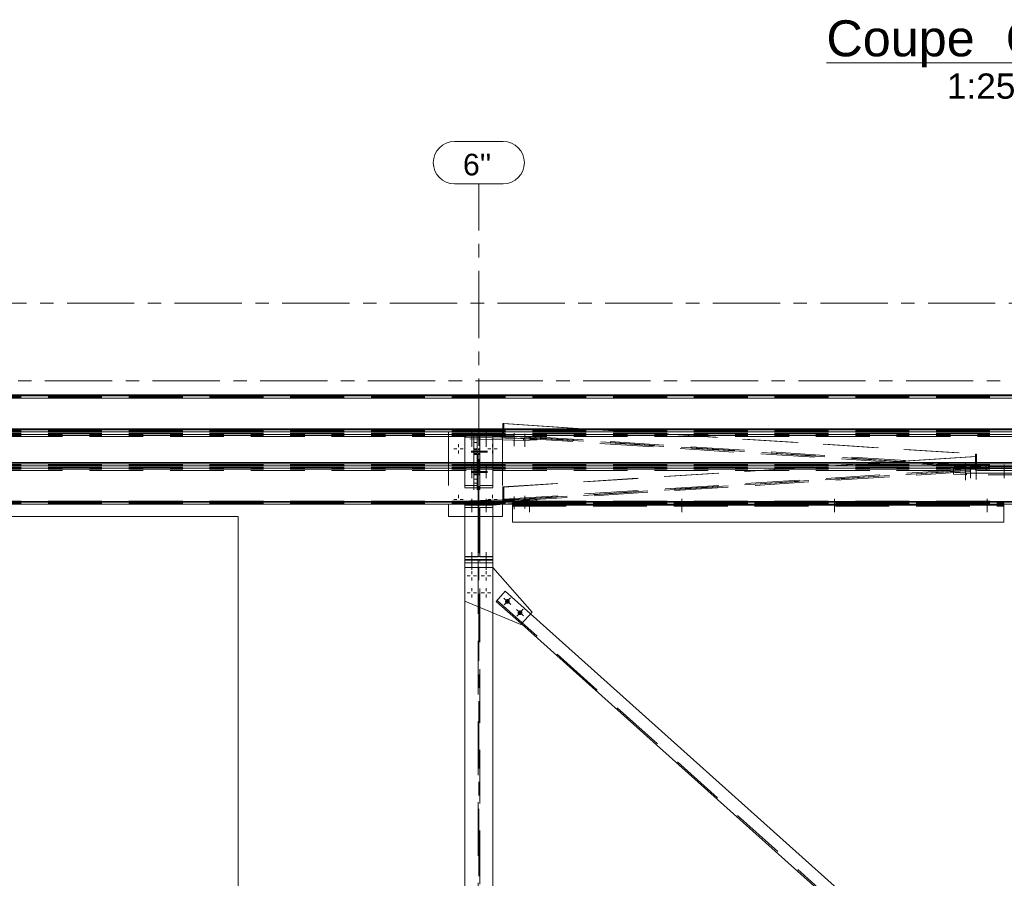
# Model space of a CAD drawing. Header units: millimetres. Extents: x 3 to 1173, y 5 to 825.
# Tile 3 of 22: x 192 to 308, y 331 to 432. Entities that reach past the tile are written whole.
import ezdxf

# ---------------------------------------------------------------- set-up
doc = ezdxf.new("R2010")
doc.units = ezdxf.units.MM
doc.linetypes.add('AXES', pattern=[12.7, 7.9375, -1.5875, 1.5875, -1.5875])
doc.linetypes.add('INTERROMPUX2', pattern=[9.525, 6.35, -3.175])
for name, color, linetype, lineweight in [('Autre type objet', 1, 'Continuous', 0), ('Boulon', 7, 'Continuous', 0), ('Classe 1', 7, 'Continuous', 0), ('Classe 2', 1, 'Continuous', 0), ('Maillage', 1, 'Continuous', 0)]:
    doc.layers.add(name, color=color, linetype=linetype, lineweight=lineweight)
doc.styles.add('ARIAL', font='ARIAL.TTF')

# ---------------------------------------------------------------- blocks, each defined once
blk = doc.blocks.new('*A147')
at = {"layer": 'Maillage', "linetype": 'AXES', "lineweight": 0}
blk.add_line((19.72, 398.45), (618.6, 398.45), dxfattribs=at)
blk = doc.blocks.new('*A150')
at = {"layer": 'Maillage', "linetype": 'AXES', "lineweight": 0}
blk.add_line((42.52, 389.25), (568.84, 389.25), dxfattribs=at)
blk = doc.blocks.new('*A151')
at = {"layer": 'Classe 1', "linetype": 'Continuous', "lineweight": 0}
for p, q in [((217.72, 373.25), (138.12, 373.25)), ((217.72, 261.25), (217.72, 373.25))]:
    blk.add_line(p, q, dxfattribs=at)
blk = doc.blocks.new('*A152')
at = {"layer": 'Classe 2', "linetype": 'INTERROMPUX2', "lineweight": 0}
for p, q in [((90.52, 387.37), (520.84, 387.37)), ((90.52, 387.3), (520.84, 387.3)), ((90.52, 387.3), (520.84, 387.3)), ((90.52, 383.08), (520.84, 383.08)), ((90.52, 383.01), (520.84, 383.01)), ((90.52, 383.01), (520.84, 383.01)), ((520.84, 382.94), (90.52, 382.94)), ((90.52, 382.83), (520.84, 382.83)), ((520.84, 382.69), (90.52, 382.69))]:
    blk.add_line(p, q, dxfattribs=at)
at = {"layer": 'Classe 2', "linetype": 'Continuous', "lineweight": 0}
for p, q in [((92.72, 387.62), (518.64, 387.62)), ((92.72, 387.48), (518.64, 387.48)), ((92.72, 387.23), (518.64, 387.23))]:
    blk.add_line(p, q, dxfattribs=at)
blk = doc.blocks.new('*A153')
at = {"layer": 'Classe 2', "linetype": 'Continuous', "lineweight": 0}
for p, q in [((92.72, 383.62), (518.64, 383.62)), ((92.72, 383.49), (518.64, 383.49)), ((92.72, 383.24), (518.64, 383.24))]:
    blk.add_line(p, q, dxfattribs=at)
at = {"layer": 'Classe 2', "linetype": 'INTERROMPUX2', "lineweight": 0}
for p, q in [((90.52, 383.37), (520.84, 383.37)), ((90.52, 383.31), (520.84, 383.31)), ((90.52, 383.3), (520.84, 383.3)), ((90.52, 379.08), (520.84, 379.08)), ((90.52, 379.02), (520.84, 379.02)), ((90.52, 379.01), (520.84, 379.01)), ((520.84, 378.95), (90.52, 378.95)), ((90.52, 378.83), (520.84, 378.83)), ((520.84, 378.7), (90.52, 378.7))]:
    blk.add_line(p, q, dxfattribs=at)
blk = doc.blocks.new('*A156')
at = {"layer": 'Classe 2', "linetype": 'Continuous', "lineweight": 0}
for p, q in [((90.52, 379.63), (520.84, 379.63)), ((90.52, 379.49), (520.84, 379.49)), ((90.52, 379.24), (520.84, 379.24)), ((90.52, 375.01), (520.84, 375.01)), ((520.84, 374.95), (90.52, 374.95)), ((90.52, 374.7), (244.48, 374.7)), ((368.43, 374.7), (247.81, 374.7))]:
    blk.add_line(p, q, dxfattribs=at)
at = {"layer": 'Classe 2', "linetype": 'INTERROMPUX2', "lineweight": 0}
for p, q in [((90.52, 379.37), (520.84, 379.37)), ((90.52, 379.31), (520.84, 379.31)), ((90.52, 379.3), (520.84, 379.3)), ((90.52, 375.08), (520.84, 375.08)), ((90.52, 375.02), (520.84, 375.02)), ((90.52, 374.83), (520.84, 374.83)), ((244.48, 374.7), (247.81, 374.7))]:
    blk.add_line(p, q, dxfattribs=at)
blk = doc.blocks.new('*A158')
at = {"layer": 'Classe 2', "linetype": 'INTERROMPUX2', "lineweight": 0}
for p, q in [((249.22, 364.44), (248.15, 363.24)), ((249.22, 364.44), (252.2, 361.77)), ((248.15, 363.24), (251.13, 360.58)), ((248.26, 363.36), (367.02, 257.06))]:
    blk.add_line(p, q, dxfattribs=at)
at = {"layer": 'Classe 2', "linetype": 'Continuous', "lineweight": 0}
for p, q in [((252.2, 361.77), (297.92, 320.85)), ((251.13, 360.58), (295.52, 320.85))]:
    blk.add_line(p, q, dxfattribs=at)
blk = doc.blocks.new('*A164')
at = {"layer": 'Classe 2', "linetype": 'Continuous', "lineweight": 0}
for p, q in [((293.74, 379.63), (304.73, 380.33)), ((293.95, 379.63), (304.85, 380.33)), ((304.73, 380.33), (304.85, 380.33)), ((304.85, 380.33), (304.85, 379.63))]:
    blk.add_line(p, q, dxfattribs=at)
at = {"layer": 'Classe 2', "linetype": 'INTERROMPUX2', "lineweight": 0}
for p, q in [((304.73, 378.74), (304.73, 380.33)), ((248.96, 376.74), (293.74, 379.63)), ((249.08, 376.73), (293.95, 379.63)), ((249.08, 375.3), (304.85, 378.89)), ((250.2, 375.25), (305.97, 378.84)), ((304.85, 379.63), (304.85, 378.89)), ((304.85, 378.89), (305.97, 378.84)), ((305.97, 378.84), (305.97, 378.68)), ((248.96, 375.14), (304.73, 378.74)), ((250.2, 375.09), (305.97, 378.68)), ((305.97, 378.68), (304.73, 378.74)), ((249.08, 376.73), (248.96, 376.74)), ((248.96, 376.74), (248.96, 375.14)), ((249.08, 375.3), (249.08, 376.73)), ((250.2, 375.25), (249.08, 375.3)), ((248.96, 375.14), (250.2, 375.09)), ((250.2, 375.09), (250.2, 375.25))]:
    blk.add_line(p, q, dxfattribs=at)
blk = doc.blocks.new('*A167')
at = {"layer": 'Classe 2', "linetype": 'INTERROMPUX2', "lineweight": 0}
for p, q in [((250.08, 374.84), (250.08, 374.7)), ((250.08, 374.84), (308.08, 374.84)), ((308.08, 374.72), (250.08, 374.72)), ((250.08, 374.48), (308.08, 374.48)), ((308.08, 374.84), (308.08, 374.48))]:
    blk.add_line(p, q, dxfattribs=at)
at = {"layer": 'Classe 2', "linetype": 'Continuous', "lineweight": 0}
for p, q in [((250.08, 372.6), (250.08, 374.7)), ((250.08, 374.6), (308.08, 374.6)), ((308.08, 374.7), (308.08, 372.6)), ((308.08, 372.6), (250.08, 372.6))]:
    blk.add_line(p, q, dxfattribs=at)
blk = doc.blocks.new('*A184')
at = {"layer": 'Boulon', "linetype": 'INTERROMPUX2', "lineweight": 0}
for p, q in [((252.08, 375.35), (252.08, 373.85)), ((270.08, 375.35), (270.08, 373.85)), ((288.08, 375.35), (288.08, 373.85)), ((306.08, 375.35), (306.08, 373.85))]:
    blk.add_line(p, q, dxfattribs=at)
at = {"layer": 'Boulon', "linetype": 'Continuous', "lineweight": 0}
for p, q in [((252.08, 375.28), (252.08, 373.78)), ((270.08, 375.28), (270.08, 373.78)), ((288.08, 375.28), (288.08, 373.78)), ((306.08, 375.28), (306.08, 373.78))]:
    blk.add_line(p, q, dxfattribs=at)
blk = doc.blocks.new('*A187')
at = {"layer": 'Classe 2', "linetype": 'INTERROMPUX2', "lineweight": 0}
for p, q in [((244.48, 383.04), (244.48, 374.69)), ((244.48, 383.04), (247.76, 383.04)), ((246.02, 382.75), (244.48, 382.75)), ((246.02, 374.3), (246.02, 382.75)), ((247.76, 382.75), (246.22, 382.75)), ((246.22, 382.75), (246.22, 374.3)), ((247.76, 383.04), (247.76, 374.69)), ((244.48, 376.93), (246.02, 376.93)), ((244.48, 376.63), (247.76, 376.63)), ((246.22, 376.93), (247.76, 376.93)), ((244.48, 374.95), (244.48, 374.69)), ((247.76, 374.95), (247.76, 374.6))]:
    blk.add_line(p, q, dxfattribs=at)
at = {"layer": 'Classe 2', "linetype": 'Continuous', "lineweight": 0}
for p, q in [((244.48, 374.69), (244.48, 374.3)), ((244.48, 374.6), (247.76, 374.6)), ((244.48, 374.3), (244.48, 368.19)), ((244.48, 374.3), (246.02, 374.3)), ((246.02, 374.3), (246.02, 368.49)), ((246.22, 374.3), (247.76, 374.3)), ((246.22, 374.3), (246.22, 368.49)), ((247.76, 374.69), (247.76, 368.19)), ((244.48, 368.49), (246.02, 368.49)), ((246.22, 368.49), (247.76, 368.49)), ((244.48, 368.19), (247.76, 368.19))]:
    blk.add_line(p, q, dxfattribs=at)
blk = doc.blocks.new('*A188')
at = {"layer": 'Classe 2', "linetype": 'INTERROMPUX2', "lineweight": 0}
for p, q in [((244.48, 368.12), (247.76, 368.12)), ((244.48, 367.8), (244.48, 368.12)), ((244.48, 368.12), (244.48, 367.8)), ((244.48, 368.11), (246.02, 368.11)), ((244.48, 367.8), (244.48, 367.79)), ((244.48, 367.8), (244.48, 367.8)), ((244.48, 367.8), (244.48, 367.8)), ((244.48, 367.8), (246.02, 367.8)), ((246.02, 368.11), (246.02, 253.65)), ((246.22, 253.65), (246.22, 368.11)), ((246.22, 368.11), (247.76, 368.11)), ((246.22, 367.8), (247.76, 367.8)), ((247.76, 368.12), (247.76, 367.8)), ((247.76, 367.8), (247.76, 367.8))]:
    blk.add_line(p, q, dxfattribs=at)
at = {"layer": 'Classe 2', "linetype": 'Continuous', "lineweight": 0}
for p, q in [((244.48, 367.8), (244.48, 253.65)), ((244.48, 367.79), (247.76, 367.79)), ((247.76, 367.8), (247.76, 253.65))]:
    blk.add_line(p, q, dxfattribs=at)
blk = doc.blocks.new('*A189')
at = {"layer": 'Boulon', "linetype": 'INTERROMPUX2', "lineweight": 0}
for p, q in [((250.27, 375.63), (250.27, 374.11)), ((251.53, 375.71), (251.53, 374.2))]:
    blk.add_line(p, q, dxfattribs=at)
blk = doc.blocks.new('*A190')
at = {"layer": 'Boulon', "linetype": 'Continuous', "lineweight": 0}
for p, q in [((245.28, 375.35), (245.28, 373.85)), ((245.28, 375.28), (245.28, 373.78)), ((246.96, 375.35), (246.96, 373.85)), ((246.96, 375.28), (246.96, 373.78))]:
    blk.add_line(p, q, dxfattribs=at)
blk = doc.blocks.new('*A191')
at = {"layer": 'Boulon', "linetype": 'Continuous', "lineweight": 0}
for p, q in [((245.28, 375.35), (245.28, 373.85)), ((246.96, 375.35), (246.96, 373.85))]:
    blk.add_line(p, q, dxfattribs=at)
blk = doc.blocks.new('*A192')
at = {"layer": 'Classe 2', "linetype": 'INTERROMPUX2', "lineweight": 0}
for p, q in [((251.38, 375.29), (244.48, 375.11)), ((252.94, 375.22), (251.38, 375.29)), ((251.38, 375.29), (251.38, 375.09)), ((244.48, 374.79), (244.48, 375.11)), ((244.48, 374.91), (251.38, 375.09)), ((244.48, 374.69), (244.48, 374.59)), ((247.76, 374.59), (244.48, 374.59)), ((247.76, 374.69), (247.76, 374.59)), ((247.81, 374.8), (252.94, 375.22)), ((249.02, 374.7), (252.94, 375.02)), ((251.38, 375.09), (252.94, 375.02)), ((252.94, 375.02), (252.94, 375.22))]:
    blk.add_line(p, q, dxfattribs=at)
at = {"layer": 'Classe 2', "linetype": 'Continuous', "lineweight": 0}
for p, q in [((244.48, 374.8), (244.48, 374.79)), ((244.48, 374.79), (247.76, 374.79)), ((244.48, 374.79), (244.48, 374.69)), ((247.76, 374.79), (247.81, 374.8)), ((247.76, 374.79), (247.76, 374.69)), ((247.76, 374.59), (249.02, 374.7))]:
    blk.add_line(p, q, dxfattribs=at)
blk = doc.blocks.new('*A193')
at = {"layer": 'Boulon', "linetype": 'Continuous', "lineweight": 0}
for p, q in [((245.28, 369.06), (245.28, 367.14)), ((245.28, 368.89), (245.28, 366.97)), ((246.96, 369.06), (246.96, 367.14)), ((246.96, 368.89), (246.96, 366.97))]:
    blk.add_line(p, q, dxfattribs=at)
blk = doc.blocks.new('*A194')
at = {"layer": 'Classe 2', "linetype": 'INTERROMPUX2', "lineweight": 0}
for p, q in [((244.48, 368.19), (244.48, 368.52)), ((244.48, 368.2), (244.48, 368.52)), ((244.48, 368.52), (247.76, 368.52)), ((247.76, 368.19), (247.76, 368.52)), ((247.76, 368.52), (247.76, 368.2)), ((247.76, 368.2), (244.48, 368.2)), ((244.48, 368.2), (244.48, 368.19)), ((244.48, 368.12), (247.76, 368.12)), ((247.76, 368.2), (247.76, 368.19))]:
    blk.add_line(p, q, dxfattribs=at)
at = {"layer": 'Classe 2', "linetype": 'Continuous', "lineweight": 0}
for p, q in [((244.48, 368.19), (244.48, 367.8)), ((244.48, 367.8), (247.76, 367.8)), ((247.76, 368.19), (247.76, 367.8))]:
    blk.add_line(p, q, dxfattribs=at)
blk = doc.blocks.new('*A201')
at = {"layer": 'Boulon', "linetype": 'Continuous', "lineweight": 0}
for p, q in [((244.72, 366.25), (245.09, 366.25)), ((245.28, 366.81), (245.28, 366.43)), ((245.28, 365.69), (245.28, 366.06)), ((245.84, 366.25), (245.47, 366.25)), ((246.4, 366.25), (246.77, 366.25)), ((246.96, 366.81), (246.96, 366.43)), ((246.96, 365.69), (246.96, 366.06)), ((247.52, 366.25), (247.15, 366.25)), ((244.72, 364.25), (245.09, 364.25)), ((245.28, 364.81), (245.28, 364.43)), ((245.28, 363.69), (245.28, 364.06)), ((245.84, 364.25), (245.47, 364.25)), ((246.4, 364.25), (246.77, 364.25)), ((246.96, 364.81), (246.96, 364.43)), ((246.96, 363.69), (246.96, 364.06)), ((247.52, 364.25), (247.15, 364.25))]:
    blk.add_line(p, q, dxfattribs=at)
blk = doc.blocks.new('*A202')
at = {"layer": 'Classe 2', "linetype": 'INTERROMPUX2', "lineweight": 0}
for p, q in [((247.76, 367.25), (244.48, 367.25)), ((244.48, 367.25), (244.48, 363.25)), ((244.48, 363.25), (247.76, 361.87))]:
    blk.add_line(p, q, dxfattribs=at)
at = {"layer": 'Classe 2', "linetype": 'Continuous', "lineweight": 0}
for p, q in [((252.39, 361.98), (247.76, 367.25)), ((247.76, 361.87), (251.05, 360.49)), ((251.05, 360.49), (252.39, 361.98))]:
    blk.add_line(p, q, dxfattribs=at)
blk = doc.blocks.new('*A203')
at = {"layer": 'Boulon'}
for points in [[(249.29, 363.03), (249.28, 363.04), (249.27, 363.05), (249.26, 363.06), (249.25, 363.08), (249.24, 363.09), (249.24, 363.1), (249.23, 363.11), (249.23, 363.12), (249.22, 363.14), (249.22, 363.15), (249.21, 363.16), (249.21, 363.18), (249.21, 363.19), (249.21, 363.2), (249.2, 363.22), (249.2, 363.23), (249.2, 363.24), (249.21, 363.26), (249.21, 363.27), (249.21, 363.29), (249.21, 363.3), (249.22, 363.31), (249.22, 363.33), (249.22, 363.34), (249.23, 363.35), (249.24, 363.36), (249.24, 363.38), (249.25, 363.39), (249.26, 363.4), (249.27, 363.41), (249.28, 363.42), (249.29, 363.43), (249.29, 363.44), (249.31, 363.45), (249.32, 363.46), (249.33, 363.46), (249.34, 363.47), (249.35, 363.48), (249.36, 363.49), (249.38, 363.49), (249.39, 363.5), (249.4, 363.5), (249.41, 363.5), (249.43, 363.51), (249.44, 363.51), (249.46, 363.51), (249.47, 363.51), (249.48, 363.51), (249.5, 363.51), (249.51, 363.51), (249.52, 363.51), (249.54, 363.51), (249.55, 363.5), (249.56, 363.5), (249.58, 363.5), (249.59, 363.49), (249.6, 363.49), (249.61, 363.48), (249.63, 363.47), (249.64, 363.47), (249.65, 363.46), (249.66, 363.45), (249.67, 363.44), (249.68, 363.43), (249.69, 363.42), (249.7, 363.41), (249.71, 363.4), (249.72, 363.39), (249.72, 363.38), (249.73, 363.37), (249.74, 363.35), (249.74, 363.34), (249.75, 363.33), (249.75, 363.32), (249.76, 363.3), (249.76, 363.29), (249.76, 363.28), (249.76, 363.26), (249.76, 363.25), (249.76, 363.23), (249.76, 363.22), (249.76, 363.21), (249.76, 363.19), (249.76, 363.18), (249.76, 363.17), (249.75, 363.15), (249.75, 363.14), (249.74, 363.13), (249.74, 363.11), (249.73, 363.1), (249.73, 363.09), (249.72, 363.08), (249.71, 363.07), (249.7, 363.06), (249.69, 363.05), (249.68, 363.04), (249.67, 363.03), (249.66, 363.02), (249.65, 363.01), (249.64, 363), (249.63, 362.99), (249.62, 362.99), (249.61, 362.98), (249.59, 362.97), (249.58, 362.97), (249.57, 362.97), (249.55, 362.96), (249.54, 362.96), (249.53, 362.96), (249.51, 362.95), (249.5, 362.95), (249.49, 362.95), (249.47, 362.95), (249.46, 362.95), (249.44, 362.96), (249.43, 362.96), (249.42, 362.96), (249.4, 362.96), (249.39, 362.97), (249.38, 362.97), (249.37, 362.98), (249.35, 362.99), (249.34, 362.99), (249.33, 363), (249.32, 363.01), (249.31, 363.02), (249.3, 363.02)], [(250.78, 361.7), (250.77, 361.71), (250.76, 361.72), (250.75, 361.73), (250.74, 361.74), (250.74, 361.75), (250.73, 361.77), (250.72, 361.78), (250.72, 361.79), (250.71, 361.8), (250.71, 361.82), (250.7, 361.83), (250.7, 361.84), (250.7, 361.86), (250.7, 361.87), (250.69, 361.88), (250.69, 361.9), (250.69, 361.91), (250.7, 361.92), (250.7, 361.94), (250.7, 361.95), (250.7, 361.97), (250.71, 361.98), (250.71, 361.99), (250.72, 362), (250.72, 362.02), (250.73, 362.03), (250.73, 362.04), (250.74, 362.05), (250.75, 362.06), (250.76, 362.08), (250.77, 362.09), (250.78, 362.1), (250.79, 362.11), (250.8, 362.11), (250.81, 362.12), (250.82, 362.13), (250.83, 362.14), (250.84, 362.14), (250.85, 362.15), (250.87, 362.16), (250.88, 362.16), (250.89, 362.17), (250.9, 362.17), (250.92, 362.17), (250.93, 362.18), (250.95, 362.18), (250.96, 362.18), (250.97, 362.18), (250.99, 362.18), (251, 362.18), (251.01, 362.18), (251.03, 362.17), (251.04, 362.17), (251.05, 362.17), (251.07, 362.16), (251.08, 362.16), (251.09, 362.15), (251.1, 362.15), (251.12, 362.14), (251.13, 362.13), (251.14, 362.12), (251.15, 362.12), (251.16, 362.11), (251.17, 362.1), (251.18, 362.09), (251.19, 362.08), (251.2, 362.07), (251.21, 362.06), (251.21, 362.04), (251.22, 362.03), (251.23, 362.02), (251.23, 362.01), (251.24, 361.99), (251.24, 361.98), (251.25, 361.97), (251.25, 361.96), (251.25, 361.94), (251.25, 361.93), (251.25, 361.91), (251.25, 361.9), (251.25, 361.89), (251.25, 361.87), (251.25, 361.86), (251.25, 361.85), (251.25, 361.83), (251.24, 361.82), (251.24, 361.81), (251.23, 361.79), (251.23, 361.78), (251.22, 361.77), (251.22, 361.76), (251.21, 361.74), (251.2, 361.73), (251.19, 361.72), (251.18, 361.71), (251.17, 361.7), (251.16, 361.69), (251.15, 361.68), (251.14, 361.68), (251.13, 361.67), (251.12, 361.66), (251.11, 361.65), (251.1, 361.65), (251.08, 361.64), (251.07, 361.64), (251.06, 361.63), (251.04, 361.63), (251.03, 361.62), (251.02, 361.62), (251, 361.62), (250.99, 361.62), (250.98, 361.62), (250.96, 361.62), (250.95, 361.62), (250.94, 361.62), (250.92, 361.62), (250.91, 361.63), (250.89, 361.63), (250.88, 361.63), (250.87, 361.64), (250.86, 361.65), (250.84, 361.65), (250.83, 361.66), (250.82, 361.67), (250.81, 361.67), (250.8, 361.68), (250.79, 361.69)]]:
    blk.add_hatch(color=256, dxfattribs=at).paths.add_polyline_path(points, flags=17)
at = {"layer": 'Boulon', "linetype": 'Continuous', "lineweight": 0}
for p, q in [((249.9, 362.86), (249.07, 363.61)), ((249.86, 363.65), (249.11, 362.82)), ((251.39, 361.53), (250.56, 362.27)), ((251.35, 362.32), (250.6, 361.48))]:
    blk.add_line(p, q, dxfattribs=at)
blk = doc.blocks.new('*A205')
at = {"layer": 'Autre type objet', "linetype": 'Continuous', "lineweight": 0}
blk.add_line((287.13, 426.82), (324.63, 426.82), dxfattribs=at)
at = {"layer": 'Autre type objet', "style": 'ARIAL'}
for s, height, p in [('Coupe', 4.25, (287.13, 427.57)), ('C', 4.25, (308.28, 427.57)), ('C', 4.25, (318.31, 427.57)), ('-', 4.25, (314.59, 427.57)), ('1:25', 2.975, (301.34, 422.57))]:
    blk.add_text(s, height=height, dxfattribs=at).set_placement(p)
blk = doc.blocks.new('*A208')
at = {"layer": 'Maillage', "linetype": 'AXES', "lineweight": 0}
blk.add_line((246.12, 229.21), (246.12, 412.52), dxfattribs=at)
at = {"layer": 'Maillage', "style": 'ARIAL'}
blk.add_text("6''", height=2.55, dxfattribs=at).set_placement((244.24, 413.52))
blk = doc.blocks.new('*A209')
at = {"layer": 'Maillage', "linetype": 'Continuous', "lineweight": 0}
for p, q in [((243.24, 417.52), (248.99, 417.52)), ((243.24, 412.52), (248.99, 412.52))]:
    blk.add_line(p, q, dxfattribs=at)
for centre, start, end in [((243.24, 415.02), 90, 270), ((248.99, 415.02), 270, 90)]:
    blk.add_arc(centre, 2.5, start, end, dxfattribs=at)
blk = doc.blocks.new('*A212')
at = {"layer": 'Classe 2', "linetype": 'Continuous', "lineweight": 0}
for p, q in [((249.08, 384.23), (248.96, 384.22)), ((248.96, 384.22), (258.23, 383.62)), ((248.96, 384.22), (248.96, 383.62)), ((249.08, 384.23), (258.44, 383.62))]:
    blk.add_line(p, q, dxfattribs=at)
at = {"layer": 'Classe 2', "linetype": 'INTERROMPUX2', "lineweight": 0}
for p, q in [((248.96, 383.62), (248.96, 382.62)), ((249.08, 382.79), (249.08, 384.23)), ((258.23, 383.62), (304.73, 380.63)), ((258.44, 383.62), (304.85, 380.63)), ((250.2, 382.68), (248.96, 382.62)), ((304.73, 379.03), (248.96, 382.62)), ((249.08, 382.79), (250.2, 382.83)), ((304.85, 379.19), (249.08, 382.79)), ((305.97, 379.24), (250.2, 382.83)), ((250.2, 382.83), (250.2, 382.68)), ((305.97, 379.08), (250.2, 382.68)), ((304.85, 380.63), (304.73, 380.63)), ((304.73, 380.63), (304.73, 379.03)), ((304.85, 379.19), (304.85, 380.63)), ((304.73, 379.03), (305.97, 379.08)), ((305.97, 379.24), (304.85, 379.19)), ((305.97, 379.08), (305.97, 379.24))]:
    blk.add_line(p, q, dxfattribs=at)
blk = doc.blocks.new('*A213')
at = {"layer": 'Boulon', "linetype": 'INTERROMPUX2', "lineweight": 0}
for p, q in [((303.52, 379.66), (303.52, 378.14)), ((304.78, 379.58), (304.78, 378.06))]:
    blk.add_line(p, q, dxfattribs=at)
blk = doc.blocks.new('*A215')
at = {"layer": 'Boulon', "linetype": 'INTERROMPUX2', "lineweight": 0}
for p, q in [((304.12, 379.35), (304.12, 377.85)), ((304.12, 379.28), (304.12, 377.78)), ((308.12, 379.35), (308.12, 377.85)), ((308.12, 379.28), (308.12, 377.78)), ((312.12, 379.35), (312.12, 377.85)), ((312.12, 379.28), (312.12, 377.78))]:
    blk.add_line(p, q, dxfattribs=at)
blk = doc.blocks.new('*A216')
at = {"layer": 'Classe 2', "linetype": 'INTERROMPUX2', "lineweight": 0}
for p, q in [((303.67, 379.13), (302.11, 379.07)), ((302.11, 379.07), (302.11, 378.26)), ((302.11, 378.87), (303.67, 378.93)), ((312.57, 379.13), (303.67, 379.13)), ((303.67, 379.13), (303.67, 378.93)), ((303.67, 378.93), (312.57, 378.93)), ((314.12, 379.07), (312.57, 379.13)), ((312.57, 379.13), (312.57, 378.93)), ((312.57, 378.93), (314.12, 378.87)), ((314.12, 379.07), (314.12, 378.26)), ((302.11, 378.46), (303.67, 378.39)), ((303.67, 378.19), (302.11, 378.26)), ((303.67, 378.39), (312.57, 378.39)), ((303.67, 378.39), (303.67, 378.19)), ((312.57, 378.19), (303.67, 378.19)), ((312.57, 378.39), (314.12, 378.46)), ((312.57, 378.39), (312.57, 378.19)), ((314.12, 378.26), (312.57, 378.19))]:
    blk.add_line(p, q, dxfattribs=at)
blk = doc.blocks.new('*A218')
at = {"layer": 'Boulon', "linetype": 'INTERROMPUX2', "lineweight": 0}
for p, q in [((303.52, 379.06), (303.52, 377.55)), ((304.78, 379.15), (304.78, 377.63))]:
    blk.add_line(p, q, dxfattribs=at)
blk = doc.blocks.new('*A219')
at = {"layer": 'Boulon', "linetype": 'INTERROMPUX2', "lineweight": 0}
for p, q in [((245.28, 379.35), (245.28, 377.85)), ((245.28, 379.28), (245.28, 377.78)), ((246.96, 379.35), (246.96, 377.85)), ((246.96, 379.28), (246.96, 377.78))]:
    blk.add_line(p, q, dxfattribs=at)
blk = doc.blocks.new('*A220')
at = {"layer": 'Boulon', "linetype": 'INTERROMPUX2', "lineweight": 0}
for p, q in [((245.28, 383.35), (245.28, 381.85)), ((245.28, 383.27), (245.28, 381.78)), ((246.96, 383.35), (246.96, 381.85)), ((246.96, 383.27), (246.96, 381.78))]:
    blk.add_line(p, q, dxfattribs=at)
blk = doc.blocks.new('*A221')
at = {"layer": 'Classe 2', "linetype": 'INTERROMPUX2', "lineweight": 0}
for p, q in [((244.48, 382.93), (244.48, 382.42)), ((247.76, 382.93), (244.48, 382.93)), ((244.48, 382.73), (247.76, 382.73)), ((244.48, 382.62), (251.38, 382.44)), ((251.38, 382.24), (244.48, 382.42)), ((252.94, 382.5), (247.76, 382.93)), ((247.76, 382.93), (247.76, 382.73)), ((247.76, 382.73), (252.94, 382.3)), ((251.38, 382.44), (252.94, 382.5)), ((251.38, 382.44), (251.38, 382.24)), ((252.94, 382.3), (251.38, 382.24)), ((252.94, 382.5), (252.94, 382.3))]:
    blk.add_line(p, q, dxfattribs=at)
blk = doc.blocks.new('*A222')
at = {"layer": 'Boulon', "linetype": 'INTERROMPUX2', "lineweight": 0}
for p, q in [((250.27, 383.09), (250.27, 381.57)), ((251.53, 383.01), (251.53, 381.49))]:
    blk.add_line(p, q, dxfattribs=at)
blk = doc.blocks.new('*A223')
at = {"layer": 'Boulon', "linetype": 'INTERROMPUX2', "lineweight": 0}
for p, q in [((245.28, 382.98), (245.28, 381.48)), ((246.96, 382.98), (246.96, 381.48))]:
    blk.add_line(p, q, dxfattribs=at)
blk = doc.blocks.new('*A224')
at = {"layer": 'Boulon', "linetype": 'Continuous', "lineweight": 0}
for p, q in [((243.16, 381.25), (243.53, 381.25)), ((243.72, 381.81), (243.72, 381.43)), ((244.28, 381.25), (243.91, 381.25)), ((247.16, 381.25), (247.53, 381.25)), ((247.72, 381.81), (247.72, 381.43)), ((248.28, 381.25), (247.91, 381.25)), ((243.72, 380.69), (243.72, 381.06)), ((247.72, 380.69), (247.72, 381.06)), ((243.72, 375.81), (243.72, 375.43)), ((247.72, 375.81), (247.72, 375.43)), ((243.16, 375.25), (243.53, 375.25)), ((243.72, 374.69), (243.72, 375.06)), ((244.28, 375.25), (243.91, 375.25)), ((247.16, 375.25), (247.53, 375.25)), ((247.72, 374.69), (247.72, 375.06)), ((248.28, 375.25), (247.91, 375.25))]:
    blk.add_line(p, q, dxfattribs=at)
blk = doc.blocks.new('*A225')
at = {"layer": 'Boulon', "linetype": 'INTERROMPUX2', "lineweight": 0}
for p, q in [((245.52, 381.26), (245.92, 381.26)), ((246.02, 381.26), (246.22, 381.26)), ((245.2, 380.98), (247.12, 380.98)), ((245.52, 380.7), (245.92, 380.7)), ((246.02, 380.7), (246.22, 380.7))]:
    blk.add_line(p, q, dxfattribs=at)
blk = doc.blocks.new('*A226')
at = {"layer": 'Boulon', "linetype": 'INTERROMPUX2', "lineweight": 0}
for p, q in [((245.52, 381.13), (245.92, 381.13)), ((246.02, 381.13), (246.22, 381.13)), ((245.2, 380.85), (247.12, 380.85)), ((245.52, 380.57), (245.92, 380.57)), ((246.02, 380.57), (246.22, 380.57))]:
    blk.add_line(p, q, dxfattribs=at)
blk = doc.blocks.new('*A227')
at = {"layer": 'Boulon', "linetype": 'INTERROMPUX2', "lineweight": 0}
for p, q in [((245.52, 378.85), (245.92, 378.85)), ((246.02, 378.85), (246.22, 378.85)), ((245.2, 378.57), (247.12, 378.57)), ((245.52, 378.29), (245.92, 378.29)), ((246.02, 378.29), (246.22, 378.29))]:
    blk.add_line(p, q, dxfattribs=at)
blk = doc.blocks.new('*A228')
at = {"layer": 'Boulon', "linetype": 'INTERROMPUX2', "lineweight": 0}
for p, q in [((245.2, 378.45), (247.12, 378.45)), ((245.52, 378.73), (245.92, 378.73)), ((245.52, 378.17), (245.92, 378.17)), ((246.02, 378.73), (246.22, 378.73)), ((246.02, 378.17), (246.22, 378.17))]:
    blk.add_line(p, q, dxfattribs=at)
blk = doc.blocks.new('*A229')
at = {"layer": 'Classe 2', "linetype": 'INTERROMPUX2', "lineweight": 0}
for p, q in [((248.92, 383.25), (242.52, 383.25)), ((242.52, 383.25), (248.92, 383.25)), ((242.52, 383.25), (242.52, 374.7)), ((248.92, 383.25), (248.92, 374.69)), ((244.48, 373.25), (247.76, 373.25))]:
    blk.add_line(p, q, dxfattribs=at)
at = {"layer": 'Classe 2', "linetype": 'Continuous', "lineweight": 0}
for p, q in [((242.52, 374.7), (242.52, 373.25)), ((248.92, 374.69), (248.92, 373.25)), ((242.52, 373.25), (244.48, 373.25)), ((248.92, 373.25), (247.76, 373.25))]:
    blk.add_line(p, q, dxfattribs=at)
blk = doc.blocks.new('*A230')
at = {"layer": 'Classe 2', "linetype": 'INTERROMPUX2', "lineweight": 0}
for p, q in [((245.52, 382.74), (245.52, 373.25)), ((245.52, 382.74), (245.92, 382.74)), ((245.92, 382.74), (245.92, 373.25)), ((245.92, 381.99), (245.52, 381.99)), ((245.52, 377.66), (245.92, 377.66)), ((245.52, 377.18), (245.92, 377.18)), ((245.52, 373.25), (245.92, 373.25)), ((245.92, 373.25), (245.52, 373.25))]:
    blk.add_line(p, q, dxfattribs=at)

msp = doc.modelspace()

# ---------------------------------------------------------------- block references
at = {"lineweight": 0}
for name in ['*A205', '*A209', '*A208', '*A147', '*A150', '*A152', '*A153', '*A212', '*A229', '*A187', '*A221', '*A220', '*A223', '*A230', '*A222', '*A224', '*A225', '*A226', '*A164', '*A156', '*A227', '*A219', '*A216', '*A213', '*A218', '*A215', '*A228', '*A192', '*A190', '*A191', '*A189', '*A184', '*A167', '*A151', '*A194', '*A193', '*A188', '*A202', '*A201', '*A158', '*A203']:
    msp.add_blockref(name, (0, 0), dxfattribs=at)

doc.saveas('drawing.dxf')
